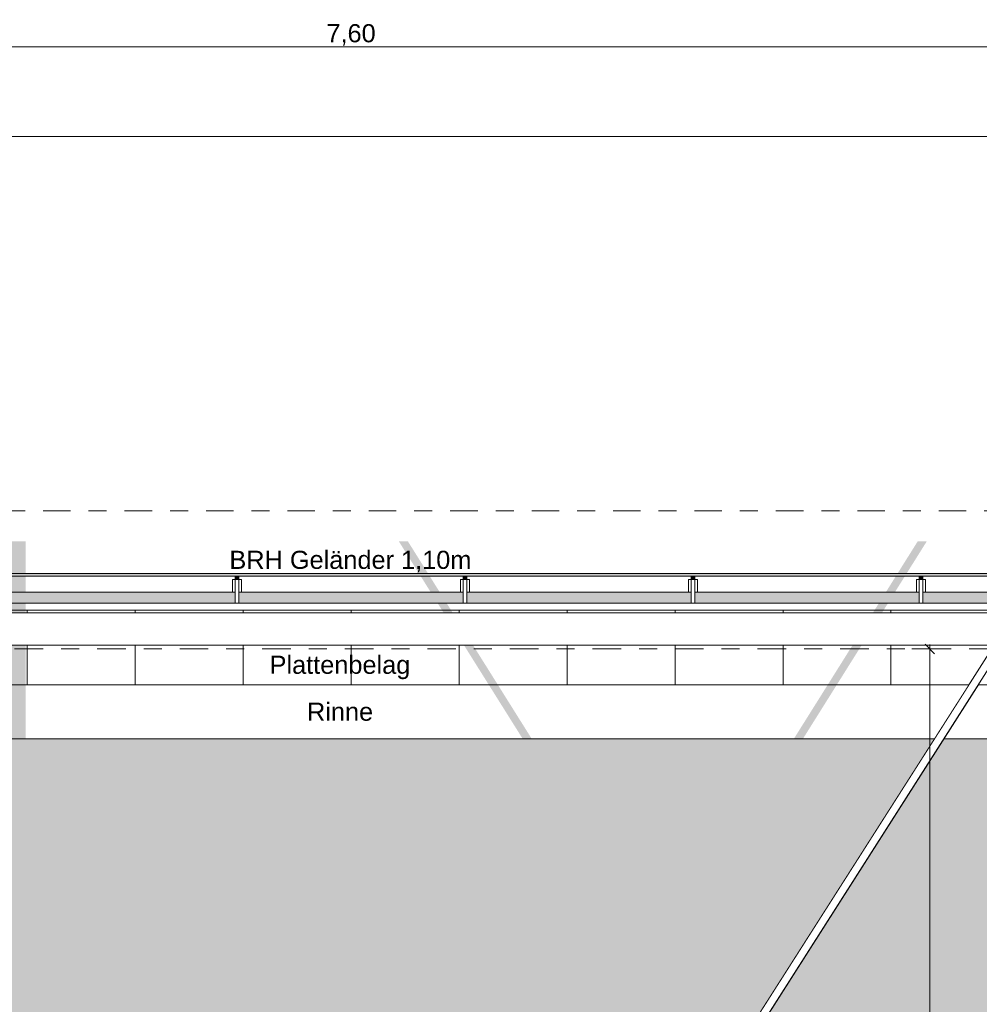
# Model space of a CAD drawing. Header units: metres. Extents: x -180 to 4, y -47 to 4.
# Tile 133 of 256: x -112.66 to -107.33, y -2.42 to 3.05. Entities that reach past the tile are written whole.
import ezdxf

# ---------------------------------------------------------------- set-up
doc = ezdxf.new("R2010")
doc.units = ezdxf.units.M
doc.header["$LTSCALE"] = 0.05
doc.header["$PDMODE"] = 1
doc.header["$PDSIZE"] = -2
for name, pattern in [('ISO-02 Strichlinie', [3.81, 3.048, -0.762]), ('ISO-10 Strichpunktlinie', [4.699, 3.048, -0.762, 0.127, -0.762]), ('Linienart-53', [5.291531, 3.175, -1.058062, 0.352704, -0.705764])]:
    doc.linetypes.add(name, pattern=pattern)
doc.layers.get('0').update_dxf_attribs({"lineweight": 25})
for name, color, linetype, lineweight, true_color in [('30 -36 Dächer- 3 Dachbeläge', 7, 'Continuous', 15, 0x9999ff), ('30 -36 Dächer- 4 Dachbekleidungen', 7, 'Continuous', 9, 0xccccff), ('70 -72 Beschriftung- 1 Beschriftung allgemein', 7, 'Continuous', 9, 0xff6633), ('70 -72 Beschriftung- 7 Detailverweise Linie', 7, 'Continuous', 9, 0x00dd00), ('70 -76 Bemaßung- 2 Allgemein', 7, 'Continuous', 5, 0x6666cc)]:
    doc.layers.add(name, color=color, linetype=linetype, lineweight=lineweight, true_color=true_color)
for name, color, linetype, lineweight in [('40 -41 Abwasser_Wasser_Gas- 2 Wasser-1', 7, 'Continuous', 15), ('60- 61 allgemeine Ausstattung- 4 Terrassen', 7, 'Continuous', 9), ('70 -71 Achsen- 1 Gebäudeachsen', 7, 'Linienart-53', 18), ('70 -72 Beschriftung-14 Schatten', 7, 'Continuous', 5), ('Keine', 7, 'Continuous', 9)]:
    doc.layers.add(name, color=color, linetype=linetype, lineweight=lineweight)
doc.styles.add('Arial', font='arial.ttf')
doc.dimstyles.new('k+k_klein', dxfattribs={"dimtxt": 0.075516, "dimasz": 0.05302, "dimexe": 0.05, "dimexo": 0.15, "dimgap": 0.005, "dimtad": 1, "dimdec": 3, "dimtxsty": 'Arial', "dimblk": 'VW_SLASH-2', "dimblk1": 'VW_SLASH-2', "dimblk2": 'VW_SLASH-2', "dimcen": 0, "dimdle": 0.025, "dimadec": 3, "dimazin": 0, "dimtfac": 0.75, "dimtdec": 3, "dimtix": 1, "dimtmove": 0, "dimatfit": 0, "dimldrblk": 'VW_FILLEDARROW', "dimfxl": 0.1, "dimfxlon": 1, "dimfrac": 2, "dimtolj": 1, "dimarcsym": 0})

# ---------------------------------------------------------------- blocks, each defined once
blk = doc.blocks.new('Gruppe-919')
at = {"layer": '70 -72 Beschriftung- 1 Beschriftung allgemein', "insert": (-111.4969, 0.0984), "char_height": 0.100689, "attachment_point": 1, "line_spacing_factor": 0.970891, "style": 'Arial'}
blk.add_mtext('BRH Geländer 1,10m', dxfattribs=at)
blk = doc.blocks.new('Gruppe-1152')
at = {"color": 255}
blk.add_wipeout([(-111.4443, -0.132), (-111.4443, -0.062), (-111.4643, -0.062), (-111.4643, -0.132)], dxfattribs=at).dxf.layer = '30 -36 Dächer- 4 Dachbekleidungen'
at = {"layer": '30 -36 Dächer- 3 Dachbeläge', "linetype": 'Continuous', "lineweight": 0, "transparency": 33554687}
blk.add_hatch(color=254, dxfattribs=at).paths.add_polyline_path([(-111.4443, -0.042), (-111.4443, -0.062), (-111.4643, -0.062), (-111.4643, -0.042)])
at = {"layer": '30 -36 Dächer- 3 Dachbeläge', "color": 254, "linetype": 'Continuous', "lineweight": 9, "true_color": 0xccccff, "transparency": 33554687, "flags": 128}
blk.add_lwpolyline([(-111.4443, -0.042), (-111.4443, -0.062), (-111.4643, -0.062), (-111.4643, -0.042)], dxfattribs=at)
at = {"layer": '30 -36 Dächer- 4 Dachbekleidungen', "flags": 128}
for points in [[(-111.4793, -0.132), (-111.4793, -0.062), (-111.4643, -0.062)], [(-111.4443, -0.132), (-111.4443, -0.062), (-111.4643, -0.062), (-111.4643, -0.132)], [(-111.4293, -0.132), (-111.4293, -0.062), (-111.4443, -0.062)]]:
    blk.add_lwpolyline(points, dxfattribs=at)
at = {"color": 255}
blk.add_wipeout([(-111.4443, -0.132), (-111.4443, -0.192), (-111.4643, -0.192), (-111.4643, -0.132)], dxfattribs=at).dxf.layer = '30 -36 Dächer- 4 Dachbekleidungen'
at = {"layer": '30 -36 Dächer- 4 Dachbekleidungen', "flags": 128}
blk.add_lwpolyline([(-111.4443, -0.132), (-111.4443, -0.192), (-111.4643, -0.192), (-111.4643, -0.132)], dxfattribs=at)
blk = doc.blocks.new('Gruppe-1153')
at = {"color": 255}
blk.add_wipeout([(-110.1777, -0.132), (-110.1777, -0.062), (-110.1977, -0.062), (-110.1977, -0.132)], dxfattribs=at).dxf.layer = '30 -36 Dächer- 4 Dachbekleidungen'
at = {"layer": '30 -36 Dächer- 3 Dachbeläge', "linetype": 'Continuous', "lineweight": 0, "transparency": 33554687}
blk.add_hatch(color=254, dxfattribs=at).paths.add_polyline_path([(-110.1777, -0.042), (-110.1777, -0.062), (-110.1977, -0.062), (-110.1977, -0.042)])
at = {"layer": '30 -36 Dächer- 3 Dachbeläge', "color": 254, "linetype": 'Continuous', "lineweight": 9, "true_color": 0xccccff, "transparency": 33554687, "flags": 128}
blk.add_lwpolyline([(-110.1777, -0.042), (-110.1777, -0.062), (-110.1977, -0.062), (-110.1977, -0.042)], dxfattribs=at)
at = {"layer": '30 -36 Dächer- 4 Dachbekleidungen', "flags": 128}
for points in [[(-110.2127, -0.132), (-110.2127, -0.062), (-110.1977, -0.062)], [(-110.1777, -0.132), (-110.1777, -0.062), (-110.1977, -0.062), (-110.1977, -0.132)], [(-110.1627, -0.132), (-110.1627, -0.062), (-110.1777, -0.062)]]:
    blk.add_lwpolyline(points, dxfattribs=at)
at = {"color": 255}
blk.add_wipeout([(-110.1777, -0.132), (-110.1777, -0.192), (-110.1977, -0.192), (-110.1977, -0.132)], dxfattribs=at).dxf.layer = '30 -36 Dächer- 4 Dachbekleidungen'
at = {"layer": '30 -36 Dächer- 4 Dachbekleidungen', "flags": 128}
blk.add_lwpolyline([(-110.1777, -0.132), (-110.1777, -0.192), (-110.1977, -0.192), (-110.1977, -0.132)], dxfattribs=at)
blk = doc.blocks.new('Gruppe-1154')
at = {"color": 255}
blk.add_wipeout([(-108.911, -0.132), (-108.911, -0.062), (-108.931, -0.062), (-108.931, -0.132)], dxfattribs=at).dxf.layer = '30 -36 Dächer- 4 Dachbekleidungen'
at = {"layer": '30 -36 Dächer- 3 Dachbeläge', "linetype": 'Continuous', "lineweight": 0, "transparency": 33554687}
blk.add_hatch(color=254, dxfattribs=at).paths.add_polyline_path([(-108.911, -0.042), (-108.911, -0.062), (-108.931, -0.062), (-108.931, -0.042)])
at = {"layer": '30 -36 Dächer- 3 Dachbeläge', "color": 254, "linetype": 'Continuous', "lineweight": 9, "true_color": 0xccccff, "transparency": 33554687, "flags": 128}
blk.add_lwpolyline([(-108.911, -0.042), (-108.911, -0.062), (-108.931, -0.062), (-108.931, -0.042)], dxfattribs=at)
at = {"layer": '30 -36 Dächer- 4 Dachbekleidungen', "flags": 128}
for points in [[(-108.946, -0.132), (-108.946, -0.062), (-108.931, -0.062)], [(-108.911, -0.132), (-108.911, -0.062), (-108.931, -0.062), (-108.931, -0.132)], [(-108.896, -0.132), (-108.896, -0.062), (-108.911, -0.062)]]:
    blk.add_lwpolyline(points, dxfattribs=at)
at = {"color": 255}
blk.add_wipeout([(-108.911, -0.132), (-108.911, -0.192), (-108.931, -0.192), (-108.931, -0.132)], dxfattribs=at).dxf.layer = '30 -36 Dächer- 4 Dachbekleidungen'
at = {"layer": '30 -36 Dächer- 4 Dachbekleidungen', "flags": 128}
blk.add_lwpolyline([(-108.911, -0.132), (-108.911, -0.192), (-108.931, -0.192), (-108.931, -0.132)], dxfattribs=at)
blk = doc.blocks.new('Gruppe-1155')
at = {"color": 255}
blk.add_wipeout([(-107.6443, -0.132), (-107.6443, -0.062), (-107.6643, -0.062), (-107.6643, -0.132)], dxfattribs=at).dxf.layer = '30 -36 Dächer- 4 Dachbekleidungen'
at = {"layer": '30 -36 Dächer- 3 Dachbeläge', "linetype": 'Continuous', "lineweight": 0, "transparency": 33554687}
blk.add_hatch(color=254, dxfattribs=at).paths.add_polyline_path([(-107.6443, -0.042), (-107.6443, -0.062), (-107.6643, -0.062), (-107.6643, -0.042)])
at = {"layer": '30 -36 Dächer- 3 Dachbeläge', "color": 254, "linetype": 'Continuous', "lineweight": 9, "true_color": 0xccccff, "transparency": 33554687, "flags": 128}
blk.add_lwpolyline([(-107.6443, -0.042), (-107.6443, -0.062), (-107.6643, -0.062), (-107.6643, -0.042)], dxfattribs=at)
at = {"layer": '30 -36 Dächer- 4 Dachbekleidungen', "flags": 128}
for points in [[(-107.6793, -0.132), (-107.6793, -0.062), (-107.6643, -0.062)], [(-107.6443, -0.132), (-107.6443, -0.062), (-107.6643, -0.062), (-107.6643, -0.132)], [(-107.6293, -0.132), (-107.6293, -0.062), (-107.6443, -0.062)]]:
    blk.add_lwpolyline(points, dxfattribs=at)
at = {"color": 255}
blk.add_wipeout([(-107.6443, -0.132), (-107.6443, -0.192), (-107.6643, -0.192), (-107.6643, -0.132)], dxfattribs=at).dxf.layer = '30 -36 Dächer- 4 Dachbekleidungen'
at = {"layer": '30 -36 Dächer- 4 Dachbekleidungen', "flags": 128}
blk.add_lwpolyline([(-107.6443, -0.132), (-107.6443, -0.192), (-107.6643, -0.192), (-107.6643, -0.132)], dxfattribs=at)
blk = doc.blocks.new('Gruppe-1384')
at = {"layer": '30 -36 Dächer- 3 Dachbeläge', "linetype": 'Continuous', "lineweight": 0}
blk.add_hatch(color=254, dxfattribs=at).paths.add_polyline_path([(-159.80099996, -0.19204198), (-83.34099996, -0.19204198), (-83.34099996, -0.02704198), (-159.80099996, -0.02704198)])
at = {"layer": '30 -36 Dächer- 3 Dachbeläge', "flags": 128}
blk.add_lwpolyline([(-159.80099996, -0.19204198), (-83.34099996, -0.19204198), (-83.34099996, -0.02704198), (-159.80099996, -0.02704198)], close=True, dxfattribs=at)
at = {"color": 255, "linetype": 'ISO-02 Strichlinie', "lineweight": 5, "transparency": 33554483}
blk.add_wipeout([(-107.02059596, -0.94704198), (-107.02059596, -11.49704198), (-107.22099996, -11.49704198), (-107.22099996, -11.89704198), (-107.02059596, -11.89704198), (-107.02059596, -12.11704198), (-114.62059596, -12.11704198), (-114.62059596, -11.89704198), (-114.42099996, -11.89704198), (-114.42099996, -11.49704198), (-114.62059596, -11.49704198), (-114.62059596, -0.94704198)], dxfattribs=at).dxf.layer = '60- 61 allgemeine Ausstattung- 4 Terrassen'
at = {"layer": '60- 61 allgemeine Ausstattung- 4 Terrassen', "linetype": 'Continuous', "lineweight": 9, "transparency": 33554483}
h = blk.add_hatch(dxfattribs=at)
h.set_pattern_fill('Sand 1 sehr fein SRF', style=0, pattern_type=2)
h.set_pattern_definition([(-22, (-129.5485, -6.532042), (-0.018555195, 0.04226461), [0.000625, -0.061875]), (14, (-129.540251, -6.554718), (-0.037110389, -0.027832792), [0.000625, -0.030625]), (-3.77456, (-129.599014, -6.56915), (-0.01958604, 0.06597403), [0.00028186, -0.09367194]), (-68, (-129.42892, -6.50524), (0.1926424, 0.04408), [0.00028125, -0.09346875]), (96, (-129.562934, -6.596983), (-0.036105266, -0.06319548), [0.0005625, -0.0931875]), (132, (-129.5351, -6.57328), (0.040202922, 0.004123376), [0.0003125, -0.0621875]), (-17, (-129.567055, -6.55678), (0.0930531, 0.02892868), [0.000625, -0.061875]), (-145, (-129.5619, -6.551625), (0.06266964, -0.04009224), [0.000625, -0.061875]), (-137, (-129.57633, -6.548533), (0.0494443, -0.02123569), [0.000625, -0.061875])])
h.paths.add_polyline_path([(-99.84099996, -11.27704198), (-99.35099996, -11.27704198), (-99.35099996, -11.10004198), (-99.54599996, -11.10004198), (-99.54599996, -8.69704198), (-101.84599996, -8.69704198), (-101.84599996, -2.69704198), (-99.54599996, -2.69704198), (-99.54599996, -0.94704198), (-159.62399996, -0.94704198), (-159.62399996, -2.69704198), (-155.87399996, -2.69704198), (-155.87399996, -8.69704198), (-159.62399996, -8.69704198), (-159.62399996, -11.62704198), (-159.80099996, -11.62704198), (-159.80099996, -12.11704198), (-100.01799996, -12.11704198), (-100.01799996, -11.76704198), (-99.84099996, -11.76704198)])
h.paths.add_polyline_path([(-152.82099996, -11.49704198), (-152.42099996, -11.49704198), (-152.42099996, -11.89704198), (-152.82099996, -11.89704198)])
h.paths.add_polyline_path([(-107.22099996, -11.49704198), (-106.82099996, -11.49704198), (-106.82099996, -11.89704198), (-107.22099996, -11.89704198)])
h.paths.add_polyline_path([(-114.82099996, -11.49704198), (-114.42099996, -11.49704198), (-114.42099996, -11.89704198), (-114.82099996, -11.89704198)])
h.paths.add_polyline_path([(-122.42099996, -11.49704198), (-122.02099996, -11.49704198), (-122.02099996, -11.89704198), (-122.42099996, -11.89704198)])
h.paths.add_polyline_path([(-130.02099996, -11.49704198), (-129.62099996, -11.49704198), (-129.62099996, -11.89704198), (-130.02099996, -11.89704198)])
h.paths.add_polyline_path([(-137.62099996, -11.49704198), (-137.22099996, -11.49704198), (-137.22099996, -11.89704198), (-137.62099996, -11.89704198)])
h.paths.add_polyline_path([(-145.22099996, -11.49704198), (-144.82099996, -11.49704198), (-144.82099996, -11.89704198), (-145.22099996, -11.89704198)])
at = {"color": 255}
blk.add_wipeout([(-159.80099996, -0.13204198), (-83.34099996, -0.13204198), (-83.34099996, -0.04204198), (-159.80099996, -0.04204198)], dxfattribs=at).dxf.layer = '30 -36 Dächer- 4 Dachbekleidungen'
at = {"layer": '30 -36 Dächer- 4 Dachbekleidungen', "flags": 128}
blk.add_lwpolyline([(-159.80099996, -0.13204198), (-83.34099996, -0.13204198), (-83.34099996, -0.04204198), (-159.80099996, -0.04204198)], close=True, dxfattribs=at)
at = {"layer": '70 -72 Beschriftung- 1 Beschriftung allgemein', "color": 7}
blk.add_blockref('Gruppe-919', (0, 0), dxfattribs=at)
at = {"color": 255, "lineweight": 9}
blk.add_wipeout([(-159.62399996, -0.64704198), (-83.51799996, -0.64704198), (-83.51799996, -0.94704198), (-159.62399996, -0.94704198)], dxfattribs=at).dxf.layer = '40 -41 Abwasser_Wasser_Gas- 2 Wasser-1'
at = {"layer": '60- 61 allgemeine Ausstattung- 4 Terrassen', "linetype": 'Continuous', "lineweight": 9, "transparency": 33554534}
h = blk.add_hatch(dxfattribs=at)
h.set_pattern_fill('Platte 60_60 SRF-1', style=0, pattern_type=2)
h.set_pattern_definition([(90, (-107.221, -0.64704), (-0.6, 7e-17), []), (0, (-107.221, -0.64704), (0, 0.6), [])])
h.paths.add_polyline_path([(-114.42099996, -0.19204198), (-107.22099996, -0.19204198), (-107.22099996, -0.64704198), (-114.42099996, -0.64704198)])
at = {"layer": '40 -41 Abwasser_Wasser_Gas- 2 Wasser-1', "color": 7, "lineweight": 9, "flags": 128}
blk.add_lwpolyline([(-159.62399996, -0.64704198), (-83.51799996, -0.64704198), (-83.51799996, -0.94704198), (-159.62399996, -0.94704198)], close=True, dxfattribs=at)
at = {"layer": '60- 61 allgemeine Ausstattung- 4 Terrassen', "color": 252, "linetype": 'Continuous', "lineweight": 9, "true_color": 0x888888, "transparency": 33554687, "flags": 128}
blk.add_lwpolyline([(-114.42099996, -0.19204198), (-107.22099996, -0.19204198), (-107.22099996, -0.64704198), (-114.42099996, -0.64704198)], close=True, dxfattribs=at)
at = {"layer": '70 -72 Beschriftung- 1 Beschriftung allgemein', "attachment_point": 1, "line_spacing_factor": 0.96878, "style": 'Arial'}
for s, insert, char_height in [('Plattenbelag', (-111.27370413, -0.48473077), 0.1006886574), ('Rinne', (-111.06575817, -0.74552523), 0.100688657)]:
    blk.add_mtext(s, dxfattribs=dict(at, insert=insert, char_height=char_height))
at = {"color": 255}
blk.add_wipeout([(-159.80099996, -0.23204198), (-83.34099996, -0.23204198), (-83.34099996, -0.19204198), (-159.80099996, -0.19204198)], dxfattribs=at).dxf.layer = '30 -36 Dächer- 4 Dachbekleidungen'
at = {"layer": '30 -36 Dächer- 4 Dachbekleidungen', "flags": 128}
blk.add_lwpolyline([(-159.80099996, -0.23204198), (-83.34099996, -0.23204198), (-83.34099996, -0.19204198), (-159.80099996, -0.19204198)], close=True, dxfattribs=at)
at = {"layer": '70 -72 Beschriftung- 1 Beschriftung allgemein', "color": 7}
for name in ['Gruppe-1152', 'Gruppe-1153', 'Gruppe-1154', 'Gruppe-1155']:
    blk.add_blockref(name, (0, 0), dxfattribs=at)
blk = doc.blocks.new('Gruppe-1434')
at = {"color": 255}
blk.add_wipeout([(-114.421, -0.4672), (-107.2466, -11.717), (-107.221, -11.717), (-107.221, -11.6769), (-114.3954, -0.427), (-114.421, -0.427)], dxfattribs=at).dxf.layer = '60- 61 allgemeine Ausstattung- 4 Terrassen'
blk.add_wipeout([(-107.221, -0.4672), (-107.221, -0.427), (-107.2466, -0.427), (-114.421, -11.6769), (-114.421, -11.717), (-114.3954, -11.717)], dxfattribs=at).dxf.layer = '60- 61 allgemeine Ausstattung- 4 Terrassen'
at = {"layer": '60- 61 allgemeine Ausstattung- 4 Terrassen', "flags": 128}
blk.add_lwpolyline([(-107.221, -0.4672), (-107.221, -0.427), (-107.2466, -0.427), (-114.421, -11.6769), (-114.421, -11.717), (-114.3954, -11.717)], close=True, dxfattribs=at)
blk = doc.blocks.new('Gruppe-1437')
at = {"layer": '60- 61 allgemeine Ausstattung- 4 Terrassen', "linetype": 'Continuous', "lineweight": 0, "transparency": 33554495}
blk.add_hatch(color=7, dxfattribs=at).paths.add_polyline_path([(-108.0345, -0.427), (-112.6287, -7.7531), (-112.6287, -7.7933), (-112.6035, -7.7933), (-107.9841, -0.427)])
at = {"layer": '60- 61 allgemeine Ausstattung- 4 Terrassen', "color": 7, "linetype": 'Continuous', "transparency": 33554495}
for points in [[(-110.5047, 0.15), (-110.5551, 0.15), (-110.2558, -0.247), (-110.3061, -0.247)], [(-107.6223, 0.15), (-107.6726, 0.15), (-107.8712, -0.247), (-107.9216, -0.247)], [(-107.221, -5.0864), (-110.1429, -0.427), (-107.221, -5.1667), (-110.1932, -0.427)]]:
    blk.add_solid(points, dxfattribs=at)
blk = doc.blocks.new('Gruppe-1438')
at = {"layer": '70 -72 Beschriftung-14 Schatten', "linetype": 'Continuous', "lineweight": 0, "transparency": 33554495}
h = blk.add_hatch(color=7, dxfattribs=at)
h.paths.add_polyline_path([(-99.3181, -9.9923), (-99.7998, -11.277), (-99.381, -11.277), (-99.381, -11.1), (-83.518, -11.1), (-83.518, -8.7228), (-97.7878, -8.7228), (-97.4287, -7.9275), (-97.4287, 0.15), (-97.9487, 0.15), (-97.9487, -7.7933), (-105.0287, -7.7933), (-105.0287, 0.15), (-105.5487, 0.15), (-105.5487, -7.7933), (-112.6287, -7.7933), (-112.6287, 0.15), (-113.1487, 0.15), (-113.1487, -7.7933), (-120.2287, -7.7933), (-120.2287, 0.15), (-120.7487, 0.15), (-120.7487, -7.7933), (-127.8287, -7.7933), (-127.8287, 0.15), (-128.3487, 0.15), (-128.3487, -7.7933), (-135.4287, -7.7933), (-135.4287, 0.15), (-135.9487, 0.15), (-135.9487, -7.7933), (-143.0287, -7.7933), (-143.0287, 0.15), (-143.5487, 0.15), (-143.5487, -7.7933), (-150.6287, -7.7933), (-150.6287, 0.15), (-151.1487, 0.15), (-151.1487, -7.7933), (-158.2287, -7.7933), (-158.2287, 0.15), (-158.7487, 0.15), (-158.7487, -0.087), (-159.801, -0.087), (-159.801, -9.1985), (-166.4632, -9.1985), (-166.4632, -0.057), (-166.9832, -0.057), (-166.9832, -9.1985), (-174.0632, -9.1985), (-174.0632, -0.027), (-174.5832, -0.027), (-174.5832, -9.1985), (-175.221, -10.6111), (-175.221, -11.897), (-174.0632, -9.3327), (-167.0438, -9.3327), (-167.621, -10.6111), (-167.621, -11.897), (-166.4632, -9.3327), (-159.801, -9.3327), (-159.801, -10.1239), (-160.021, -10.6111), (-160.021, -11.897), (-159.831, -11.4762), (-159.831, -12.1155), (-158.8723, -9.9923), (-152.1416, -9.9923), (-152.421, -10.6111), (-152.421, -11.897), (-151.561, -9.9923), (-144.5416, -9.9923), (-144.821, -10.6111), (-144.821, -11.897), (-143.961, -9.9923), (-136.9416, -9.9923), (-137.221, -10.6111), (-137.221, -11.897), (-136.361, -9.9923), (-129.3416, -9.9923), (-129.621, -10.6111), (-129.621, -11.897), (-128.761, -9.9923), (-121.7416, -9.9923), (-122.021, -10.6111), (-122.021, -11.897), (-121.161, -9.9923), (-114.1416, -9.9923), (-114.421, -10.6111), (-114.421, -11.897), (-113.561, -9.9923), (-106.5416, -9.9923), (-106.821, -10.6111), (-106.821, -11.897), (-105.961, -9.9923)])
h.paths.add_polyline_path([(-151.2093, -7.9275), (-152.081, -9.8581), (-158.8117, -9.8581), (-158.7093, -9.6311), (-158.7093, -8.9919), (-158.2287, -7.9275)])
h.paths.add_polyline_path([(-99.2677, -9.8581), (-105.9004, -9.8581), (-105.0287, -7.9275), (-98.0093, -7.9275), (-98.3684, -8.7228), (-98.8421, -8.7228)])
h.paths.add_polyline_path([(-112.6287, -7.9275), (-105.6093, -7.9275), (-106.481, -9.8581), (-113.5004, -9.8581)])
h.paths.add_polyline_path([(-120.2287, -7.9275), (-113.2093, -7.9275), (-114.081, -9.8581), (-121.1004, -9.8581)])
h.paths.add_polyline_path([(-127.8287, -7.9275), (-120.8093, -7.9275), (-121.681, -9.8581), (-128.7004, -9.8581)])
h.paths.add_polyline_path([(-135.4287, -7.9275), (-128.4093, -7.9275), (-129.281, -9.8581), (-136.3004, -9.8581)])
h.paths.add_polyline_path([(-143.0287, -7.9275), (-136.0093, -7.9275), (-136.881, -9.8581), (-143.9004, -9.8581)])
h.paths.add_polyline_path([(-150.6287, -7.9275), (-143.6093, -7.9275), (-144.481, -9.8581), (-151.5004, -9.8581)])
at = {"color": 255, "lineweight": 9}
blk.add_wipeout([(-114.421, -0.247), (-107.221, -0.247), (-107.221, -0.427), (-114.421, -0.427)], dxfattribs=at).dxf.layer = '60- 61 allgemeine Ausstattung- 4 Terrassen'
at = {"layer": '60- 61 allgemeine Ausstattung- 4 Terrassen', "lineweight": 9, "flags": 128}
blk.add_lwpolyline([(-114.421, -0.247), (-107.221, -0.247), (-107.221, -0.427), (-114.421, -0.427)], close=True, dxfattribs=at)
at = {"layer": '60- 61 allgemeine Ausstattung- 4 Terrassen', "color": 7}
blk.add_blockref('Gruppe-1434', (0, 0), dxfattribs=at)
blk.add_blockref('Gruppe-1437', (0, 0), dxfattribs=at)
blk = doc.blocks.new('_Dach_2D (2D)')
at = {"layer": '60- 61 allgemeine Ausstattung- 4 Terrassen', "color": 7}
blk.add_blockref('Gruppe-1384', (0, 0), dxfattribs=at)
blk.add_blockref('Gruppe-1438', (0, 0), dxfattribs=at)
blk = doc.blocks.new('VW_SLASH-2')
at = {"color": 0, "linetype": 'ByBlock', "lineweight": -2, "transparency": 16777216}
blk.add_line((0.47, 0), (-1, 0), dxfattribs=at)
at = {"color": 0, "lineweight": 5, "transparency": 16777216, "flags": 128}
blk.add_lwpolyline([(0.5, 0.5), (-0.5, -0.5)], dxfattribs=at)
blk = doc.blocks.new('*D2194')
at = {"layer": '70 -76 Bemaßung- 2 Allgemein', "color": 0, "lineweight": -2}
for p, q in [((-114.621, 3.05), (-114.621, 2.95)), ((-107.021, 3.05), (-107.021, 2.95)), ((-107.074, 2.9), (-114.568, 2.9))]:
    blk.add_line(p, q, dxfattribs=at)
at = {"layer": 'Defpoints', "color": 0}
for p in [(-114.621, 2.9), (-114.621, 2.9), (-107.021, 2.9)]:
    blk.add_point(p, dxfattribs=at)
at = {"layer": '70 -76 Bemaßung- 2 Allgemein', "color": 0, "lineweight": -2, "xscale": 0.05302001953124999, "yscale": 0.05302001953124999, "zscale": 0.05302001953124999, "rotation": 180}
blk.add_blockref('VW_SLASH-2', (-114.621, 2.9), dxfattribs=at)
at = {"layer": '70 -76 Bemaßung- 2 Allgemein', "color": 0, "lineweight": -2, "xscale": 0.05302001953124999, "yscale": 0.05302001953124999, "zscale": 0.05302001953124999}
blk.add_blockref('VW_SLASH-2', (-107.021, 2.9), dxfattribs=at)
at = {"layer": '70 -76 Bemaßung- 2 Allgemein', "color": 0, "insert": (-110.821, 2.9654), "char_height": 0.10069, "attachment_point": 5, "style": 'Arial'}
blk.add_mtext('\\A1;7,60', dxfattribs=at)
blk = doc.blocks.new('VW_FILLEDARROW')
at = {"linetype": 'Continuous', "lineweight": 0, "transparency": 16777216}
blk.add_hatch(color=0, dxfattribs=at).paths.add_polyline_path([(-2.83, 0.76), (0, 0), (-2.83, -0.76)])
at = {"color": 0, "lineweight": 5, "transparency": 16777216, "flags": 128}
blk.add_lwpolyline([(-2.83, 0.76), (0, 0), (-2.83, -0.76)], close=True, dxfattribs=at)
blk = doc.blocks.new('*D2241')
at = {"layer": '70 -76 Bemaßung- 2 Allgemein', "color": 0, "lineweight": -2}
for p, q in [((-159.624, 2.3), (-159.624, 2.45)), ((-100.018, 2.3), (-100.018, 2.45)), ((-100.071, 2.4), (-159.571, 2.4))]:
    blk.add_line(p, q, dxfattribs=at)
at = {"layer": 'Defpoints', "color": 0}
for p in [(-159.624, 2.4), (-159.624, -0.497), (-100.018, -11.737)]:
    blk.add_point(p, dxfattribs=at)
at = {"layer": '70 -76 Bemaßung- 2 Allgemein', "color": 0, "lineweight": -2, "xscale": 0.05302001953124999, "yscale": 0.05302001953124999, "zscale": 0.05302001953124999, "rotation": 180}
blk.add_blockref('VW_SLASH-2', (-159.624, 2.4), dxfattribs=at)
at = {"layer": '70 -76 Bemaßung- 2 Allgemein', "color": 0, "lineweight": -2, "xscale": 0.05302001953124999, "yscale": 0.05302001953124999, "zscale": 0.05302001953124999}
blk.add_blockref('VW_SLASH-2', (-100.018, 2.4), dxfattribs=at)
at = {"layer": '70 -76 Bemaßung- 2 Allgemein', "color": 0, "insert": (-129.821, 2.4831), "char_height": 0.100689, "attachment_point": 5, "style": 'Arial'}
blk.add_mtext('\\A1;59,60\\S6^ ;', dxfattribs=at)
blk = doc.blocks.new('*D2340')
at = {"layer": '70 -76 Bemaßung- 2 Allgemein', "color": 0, "lineweight": -2}
for p, q in [((-107.705, -0.447), (-107.555, -0.447)), ((-107.605, -9.454), (-107.605, -0.5001)), ((-107.705, -9.507), (-107.555, -9.507))]:
    blk.add_line(p, q, dxfattribs=at)
at = {"layer": 'Defpoints', "color": 0}
for p in [(-108.151, -0.447), (-107.605, -0.447), (-107.911, -9.507)]:
    blk.add_point(p, dxfattribs=at)
at = {"layer": '70 -76 Bemaßung- 2 Allgemein', "color": 0, "lineweight": -2, "xscale": 0.05302001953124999, "yscale": 0.05302001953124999, "zscale": 0.05302001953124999}
for p, rotation in [((-107.605, -0.447), 90), ((-107.605, -9.507), 270)]:
    blk.add_blockref('VW_SLASH-2', p, dxfattribs=dict(at, rotation=rotation))
at = {"layer": '70 -76 Bemaßung- 2 Allgemein', "color": 0, "insert": (-107.6705, -4.977), "char_height": 0.10069, "attachment_point": 5, "rotation": 90, "style": 'Arial'}
blk.add_mtext('\\A1;9,06', dxfattribs=at)
blk = doc.blocks.new('_Achsen (3D)')
at = {"layer": '70 -71 Achsen- 1 Gebäudeachsen', "transparency": 33554687}
blk.add_line((-179.668, -0.447), (3.826, -0.447), dxfattribs=at)
blk = doc.blocks.new('Gruppe-1909')
at = {"layer": '70 -76 Bemaßung- 2 Allgemein'}
dim = blk.add_linear_dim(base=(-114.62099996, 2.89995802), p1=(-107.02099996, 2.89995802), p2=(-114.62099996, 2.89995802), text='7,60', dimstyle='k+k_klein', override={"dimtxt": 0.100689, "dimgap": 0.005, "dimdec": 8, "dimpost": '<>', "dimtxsty": 'Arial', "dimtmove": 2}, dxfattribs=at)
dim.commit()
dim.dimension.update_dxf_attribs({"geometry": '*D2194', "text_midpoint": (-110.82099996, 2.96542156)})
blk = doc.blocks.new('Gruppe-1912')
at = {"layer": '70 -76 Bemaßung- 2 Allgemein'}
dim = blk.add_linear_dim(base=(-159.62399996, 2.39995802), p1=(-100.01799996, -11.73704198), p2=(-159.62399996, -0.49704198), text='59,60\\S6^ ;', dimstyle='k+k_klein', override={"dimtxt": 0.100689, "dimgap": 0.005, "dimdec": 8, "dimpost": '<>', "dimtxsty": 'Arial', "dimtmove": 2}, dxfattribs=at)
dim.commit()
dim.dimension.update_dxf_attribs({"geometry": '*D2241', "text_midpoint": (-129.82099996, 2.48305885)})
blk = doc.blocks.new('Gruppe-1929')
at = {"layer": '70 -76 Bemaßung- 2 Allgemein'}
dim = blk.add_linear_dim(base=(-107.605, -0.44704198), p1=(-107.91099996, -9.50704198), p2=(-108.15099996, -0.44704198), angle=270, text='9,06', dimstyle='k+k_klein', override={"dimtxt": 0.100689, "dimgap": 0.005, "dimdec": 8, "dimpost": '<>', "dimtxsty": 'Arial', "dimtmove": 2}, dxfattribs=at)
dim.commit()
dim.dimension.update_dxf_attribs({"geometry": '*D2340', "text_midpoint": (-107.67046354, -4.97704198)})
blk = doc.blocks.new('_Dach_2D Bemaßung_ Beschriftung (2D)')
at = {"layer": '70 -72 Beschriftung- 7 Detailverweise Linie', "linetype": 'ISO-10 Strichpunktlinie', "flags": 128}
blk.add_lwpolyline([(-176.32, 0.3208767), (-99.01, 0.3208767), (-99.01, -12.16), (-176.32, -12.16)], close=True, dxfattribs=at)
at = {"layer": '70 -76 Bemaßung- 2 Allgemein'}
for name in ['Gruppe-1909', 'Gruppe-1912', 'Gruppe-1929']:
    blk.add_blockref(name, (0, 0), dxfattribs=at)

msp = doc.modelspace()

# ---------------------------------------------------------------- block references
at = {"layer": 'Keine', "color": 1}
msp.add_blockref('_Dach_2D (2D)', (0, 0), dxfattribs=at)

# ---------------------------------------------------------------- next in the draw order: block references
msp.add_blockref('_Dach_2D Bemaßung_ Beschriftung (2D)', (0, 0), dxfattribs=at)

# ---------------------------------------------------------------- next in the draw order: block references
msp.add_blockref('_Achsen (3D)', (0, 0), dxfattribs=at)

doc.saveas('drawing.dxf')
